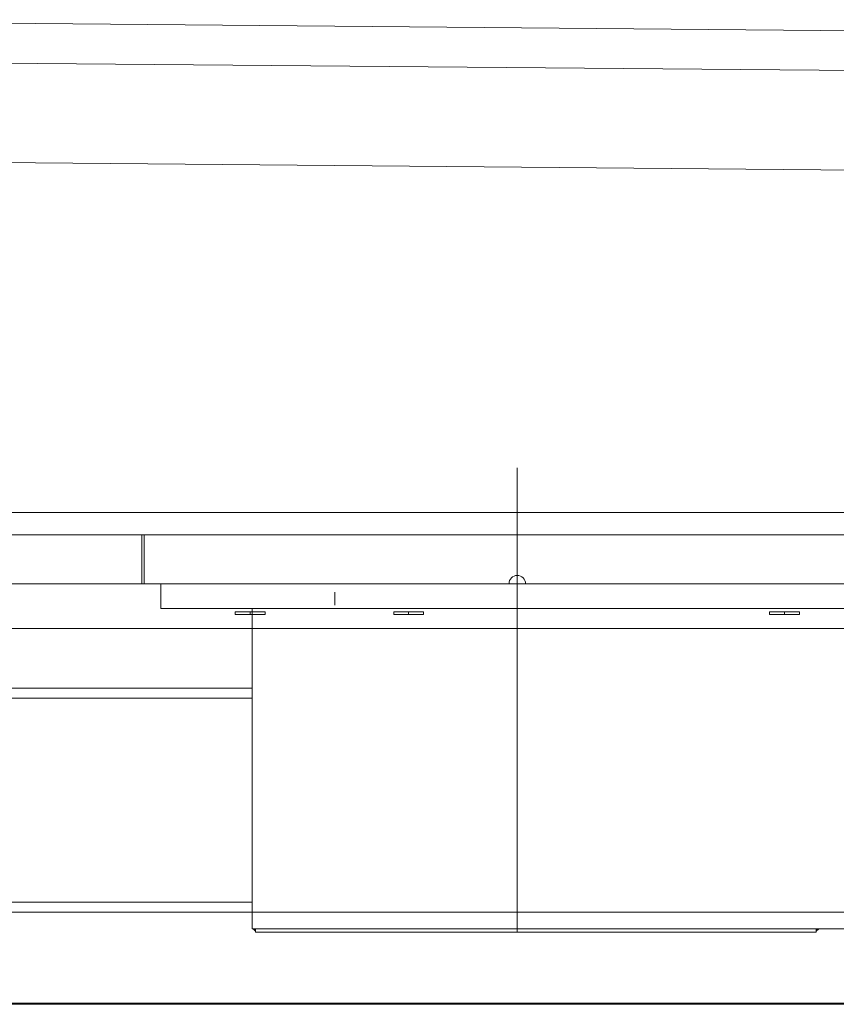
# Model space of a CAD drawing. Extents: x 9713 to 74602, y 19909 to 104081.
# Tile 9 of 25: x 61330 to 61822, y 22057 to 22650. Entities that reach past the tile are written whole.
import ezdxf

# ---------------------------------------------------------------- set-up
doc = ezdxf.new("R2010")
doc.units = 0
doc.header["$LTSCALE"] = 100
doc.header["$MEASUREMENT"] = 0
doc.linetypes.add('CENTER', pattern=[50.5, 30, -9, 2.5, -9])
doc.layers.add('11', color=7, linetype='Continuous')

# ---------------------------------------------------------------- blocks, each defined once
blk = doc.blocks.new('*G43')
at = {"layer": '11', "color": 7, "linetype": 'Continuous', "lineweight": 9}
for p, q in [((61073.26, 22650.24), (62658.21, 22636.45)), ((60942.06, 22627.38), (62674.99, 22612.3)), ((62734.47, 22551.78), (60945.57, 22567.34))]:
    blk.add_line(p, q, dxfattribs=at)
blk = doc.blocks.new('*G41')
at = {"layer": '11', "color": 7, "linetype": 'CENTER', "lineweight": 9}
for p, q in [((61629.84, 22310.11), (61629.84, 22380.07)), ((61629.84, 22331.98), (61629.84, 22281.25)), ((61629.84, 22295.11), (61629.84, 22100.11)), ((61468.66, 22291.51), (61468.66, 22293.12)), ((61564.3, 22291.51), (61564.3, 22293.12)), ((61791.02, 22291.51), (61791.02, 22293.12))]:
    blk.add_line(p, q, dxfattribs=at)
at = {"layer": '11', "color": 7, "linetype": 'Continuous', "lineweight": 9}
for p, q in [((62216.32, 22353.12), (61171.63, 22353.12)), ((61155.54, 22339.61), (62229.82, 22339.61)), ((61403.28, 22310.11), (61403.28, 22339.61)), ((61404.84, 22310.11), (61404.84, 22339.61)), ((61404.84, 22339.61), (61404.84, 22310.11)), ((61629.84, 22304.31), (61629.84, 22338.36)), ((63127.6, 22310.11), (60989.81, 22310.11)), ((61875.8, 22310.11), (61074.8, 22310.11)), ((61404.84, 22310.11), (61624.84, 22310.11)), ((61414.84, 22295.11), (61414.84, 22310.11)), ((61414.84, 22310.11), (61629.84, 22310.11)), ((61629.84, 22310.11), (61844.84, 22310.11)), ((61634.84, 22310.11), (61854.84, 22310.11)), ((61519.8, 22305.11), (61519.8, 22297.11)), ((61629.84, 22295.11), (61414.84, 22295.11)), ((61469.84, 22102.11), (61469.84, 22295.11)), ((61469.84, 22295.11), (61832.93, 22295.11)), ((61844.84, 22295.11), (61629.84, 22295.11)), ((61459.65, 22293.12), (61477.66, 22293.12)), ((61459.65, 22291.51), (61459.65, 22293.12)), ((61477.66, 22291.51), (61459.65, 22291.51)), ((61477.66, 22293.12), (61477.66, 22291.51)), ((61555.3, 22293.12), (61573.3, 22293.12)), ((61555.3, 22291.51), (61555.3, 22293.12)), ((61573.3, 22291.51), (61555.3, 22291.51)), ((61573.3, 22293.12), (61573.3, 22291.51)), ((61782.02, 22293.12), (61800.03, 22293.12)), ((61782.02, 22291.51), (61782.02, 22293.12)), ((61800.03, 22291.51), (61782.02, 22291.51)), ((61800.03, 22293.12), (61800.03, 22291.51)), ((60989.81, 22283.11), (63234.79, 22283.11)), ((61471.84, 22283.11), (61024.79, 22283.11)), ((60896.79, 22247.11), (61469.84, 22247.11)), ((60890.79, 22241.11), (61469.84, 22241.11)), ((61469.84, 22118.11), (60890.79, 22118.11)), ((61469.84, 22112.11), (60896.79, 22112.11)), ((61832.93, 22102.11), (61469.84, 22102.11)), ((61471.84, 22100.7), (61470.43, 22102.11)), ((61470.43, 22102.11), (61471.84, 22102.11)), ((61470.55, 22102), (61470.66, 22102.11)), ((61470.95, 22102.11), (61470.69, 22101.86)), ((61470.83, 22101.71), (61471.23, 22102.11)), ((61471.51, 22102.11), (61470.97, 22101.57)), ((61471.11, 22101.43), (61471.79, 22102.11)), ((61471.84, 22101.88), (61471.25, 22101.29)), ((61471.39, 22101.15), (61471.84, 22101.6)), ((61471.84, 22101.31), (61471.53, 22101.01)), ((61471.68, 22100.86), (61471.84, 22101.03)), ((61810.22, 22102.11), (61471.84, 22102.11)), ((61471.84, 22102.11), (61471.84, 22100.11)), ((61471.84, 22102.11), (61471.84, 22100.7)), ((61471.84, 22100.75), (61471.84, 22100.72)), ((61471.84, 22100.11), (61810.22, 22100.11)), ((61810.22, 22100.11), (61810.22, 22102.11)), ((61810.22, 22100.7), (61811.64, 22102.11)), ((61811.64, 22102.11), (61810.22, 22102.11)), ((61810.22, 22102.11), (61810.22, 22100.7)), ((61810.22, 22101.88), (61810.81, 22101.29)), ((61810.67, 22101.15), (61810.22, 22101.6)), ((61810.22, 22101.31), (61810.53, 22101.01)), ((61810.39, 22100.86), (61810.22, 22101.03)), ((61810.22, 22100.75), (61810.22, 22100.72)), ((61810.95, 22101.43), (61810.27, 22102.11)), ((61810.55, 22102.11), (61811.09, 22101.57)), ((61811.24, 22101.71), (61810.84, 22102.11)), ((61811.12, 22102.11), (61811.38, 22101.86)), ((61811.52, 22102), (61811.4, 22102.11))]:
    blk.add_line(p, q, dxfattribs=at)
for start, end in [(90, 179.96503), (0, 90.03498)]:
    blk.add_arc((61629.84, 22310.11), 5, start, end, dxfattribs=at)
at = {"color": 7, "linetype": 'Continuous', "lineweight": 9}
blk.add_blockref('*G43', (0, 0), dxfattribs=at)

msp = doc.modelspace()

# ---------------------------------------------------------------- linework, layer by layer
at = {"layer": '11', "color": 7, "linetype": 'Continuous', "lineweight": 9}
for p, q in [((63333.8, 22112.11), (60925.79, 22112.11)), ((63070.49, 22057.12), (61189.1, 22057.12)), ((63551.26, 22056.52), (60664.79, 22056.52))]:
    msp.add_line(p, q, dxfattribs=at)

# ---------------------------------------------------------------- block references
at = {"color": 7, "linetype": 'Continuous', "lineweight": 9}
msp.add_blockref('*G41', (0, 0), dxfattribs=at)

doc.saveas('drawing.dxf')
